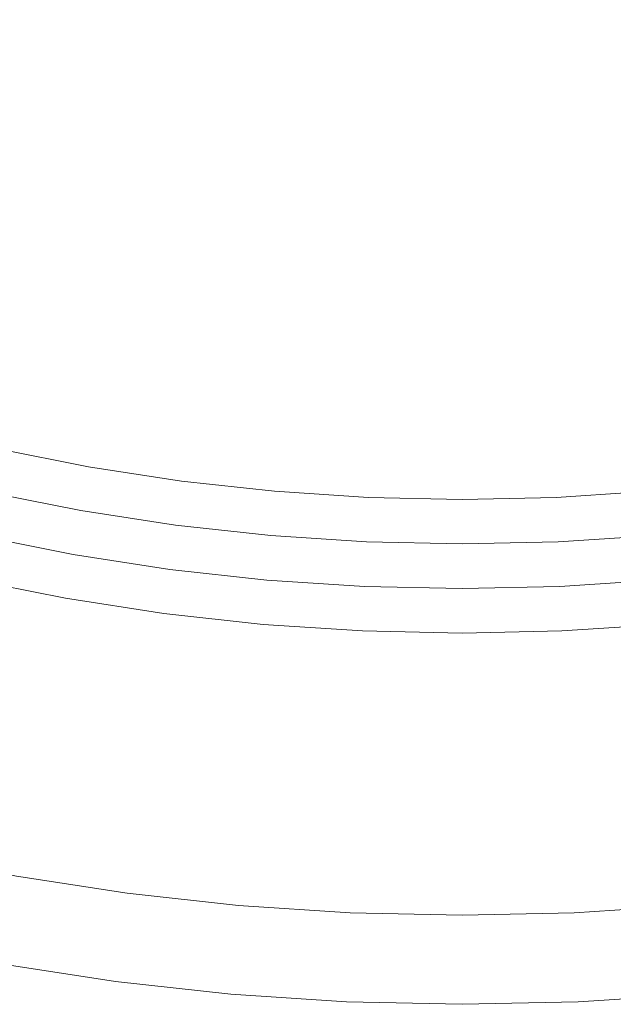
# Model space of a CAD drawing. Header units: millimetres. Extents: x -566 to 589, y -589 to 566.
# Tile 4 of 88: x 485 to 505, y -589 to -556. Entities that reach past the tile are written whole.
import ezdxf

# ---------------------------------------------------------------- set-up
doc = ezdxf.new("R2010")
doc.units = ezdxf.units.MM
doc.header["$LTSCALE"] = 50
doc.layers.add('ENERGY LIGHT RTP', color=7, linetype='Continuous', lineweight=5)

msp = doc.modelspace()

# ---------------------------------------------------------------- linework, layer by layer
at = {"layer": 'ENERGY LIGHT RTP', "color": 7, "linetype": 'Continuous', "lineweight": 5, "transparency": 33554687}
for points, invisible_edges in [([(474.651, -568.053, 1100), (484.721, -536.045, 7796.985), (486.307, -536.662, 7796.985)], 9), ([(486.307, -536.662, 7796.985), (474.854, -568.128, 1100), (474.651, -568.053, 1100)], 9), ([(474.854, -568.128, 1100), (486.307, -536.662, 7796.985), (487.919, -537.209, 7796.985), (477.85, -569.144, 1100)], 5), ([(477.85, -569.144, 1100), (487.919, -537.209, 7796.985), (489.553, -537.686, 7796.985), (480.887, -570.03, 1100)], 5), ([(480.887, -570.03, 1100), (489.553, -537.686, 7796.985), (491.207, -538.09, 7796.985), (483.959, -570.781, 1100)], 5), ([(483.959, -570.781, 1100), (491.207, -538.09, 7796.985), (492.876, -538.422, 7796.985), (487.061, -571.399, 1100)], 5), ([(487.061, -571.399, 1100), (492.876, -538.422, 7796.985), (494.558, -538.681, 7796.985), (490.188, -571.88, 1100)], 5), ([(490.188, -571.88, 1100), (494.558, -538.681, 7796.985), (496.251, -538.867, 7796.985), (493.332, -572.224, 1100)], 5), ([(505.97, -572.224, 1100), (503.051, -538.867, 7796.985), (504.743, -538.681, 7796.985), (509.114, -571.88, 1100)], 5), ([(471.178, -569.927, 1099.696), (485.286, -539.467, 7800), (483.578, -538.803, 7800)], 9), ([(493.332, -572.224, 1100), (496.251, -538.867, 7796.985), (497.949, -538.978, 7796.985), (496.489, -572.431, 1100)], 5), ([(496.489, -572.431, 1100), (497.949, -538.978, 7796.985), (499.651, -539.015, 7796.985), (499.651, -572.5, 1100)], 5), ([(499.651, -572.5, 1100), (499.651, -539.015, 7796.985), (501.353, -538.978, 7796.985), (502.813, -572.431, 1100)], 5), ([(502.813, -572.431, 1100), (501.353, -538.978, 7796.985), (503.051, -538.867, 7796.985), (505.97, -572.224, 1100)], 5), ([(471.178, -569.927, 1099.696), (472.04, -570.271, 1099.829), (485.286, -539.467, 7800)], 10), ([(472.04, -570.271, 1099.829), (472.908, -570.605, 1099.924), (485.286, -539.467, 7800)], 10), ([(472.908, -570.605, 1099.924), (473.779, -570.929, 1099.981), (485.286, -539.467, 7800)], 10), ([(473.779, -570.929, 1099.981), (473.828, -570.947, 1099.982), (485.286, -539.467, 7800)], 10), ([(485.286, -539.467, 7800), (473.828, -570.947, 1099.982), (474.651, -571.241, 1100)], 9), ([(474.651, -571.241, 1100), (487.021, -540.056, 7800), (485.286, -539.467, 7800)], 9), ([(474.651, -571.241, 1100), (476.948, -572.006, 1100), (487.021, -540.056, 7800)], 10), ([(480.11, -572.927, 1100), (488.781, -540.569, 7800), (487.021, -540.056, 7800), (476.948, -572.006, 1100)], 5), ([(483.31, -573.71, 1100), (490.56, -541.004, 7800), (488.781, -540.569, 7800), (480.11, -572.927, 1100)], 5), ([(486.541, -574.353, 1100), (492.358, -541.362, 7800), (490.56, -541.004, 7800), (483.31, -573.71, 1100)], 5), ([(489.796, -574.854, 1100), (494.169, -541.641, 7800), (492.358, -541.362, 7800), (486.541, -574.353, 1100)], 5), ([(493.071, -575.213, 1100), (495.99, -541.84, 7800), (494.169, -541.641, 7800), (489.796, -574.854, 1100)], 5), ([(509.506, -574.854, 1100), (505.133, -541.641, 7800), (503.311, -541.84, 7800), (506.231, -575.213, 1100)], 5), ([(496.358, -575.428, 1100), (497.819, -541.96, 7800), (495.99, -541.84, 7800), (493.071, -575.213, 1100)], 5), ([(499.651, -575.5, 1100), (499.651, -542, 7800), (497.819, -541.96, 7800), (496.358, -575.428, 1100)], 5), ([(502.944, -575.428, 1100), (501.483, -541.96, 7800), (499.651, -542, 7800), (499.651, -575.5, 1100)], 5), ([(506.231, -575.213, 1100), (503.311, -541.84, 7800), (501.483, -541.96, 7800), (502.944, -575.428, 1100)], 5), ([(486.541, -574.353, 1100), (483.31, -573.71, 1100), (483.959, -570.781, 1100), (487.061, -571.399, 1100)], 10), ([(487.061, -571.399, 1100), (490.188, -571.88, 1100), (489.796, -574.854, 1100), (486.541, -574.353, 1100)], 10), ([(490.188, -571.88, 1100), (493.332, -572.224, 1100), (493.071, -575.213, 1100), (489.796, -574.854, 1100)], 10), ([(496.358, -575.428, 1100), (493.071, -575.213, 1100), (493.332, -572.224, 1100), (496.489, -572.431, 1100)], 10), ([(502.813, -572.431, 1100), (505.97, -572.224, 1100), (506.231, -575.213, 1100), (502.944, -575.428, 1100)], 10), ([(486.801, -572.876, 800), (484.63, -585.186, -1700.015), (480.929, -584.45, -1700.015), (483.634, -572.246, 800)], 5), ([(482.985, -575.175, 800), (486.28, -575.83, 800), (486.801, -572.876, 800), (483.634, -572.246, 800)], 10), ([(496.489, -572.431, 1100), (499.651, -572.5, 1100), (499.651, -575.5, 1100), (496.358, -575.428, 1100)], 10), ([(502.944, -575.428, 1100), (499.651, -575.5, 1100), (499.651, -572.5, 1100), (502.813, -572.431, 1100)], 10), ([(489.992, -573.367, 800), (488.36, -585.76, -1700.015), (484.63, -585.186, -1700.015), (486.801, -572.876, 800)], 5), ([(486.28, -575.83, 800), (489.6, -576.341, 800), (489.992, -573.367, 800), (486.801, -572.876, 800)], 10), ([(493.201, -573.718, 800), (492.112, -586.171, -1700.015), (488.36, -585.76, -1700.015), (489.992, -573.367, 800)], 5), ([(493.201, -573.718, 800), (489.992, -573.367, 800), (489.6, -576.341, 800), (492.94, -576.707, 800)], 10), ([(496.423, -573.93, 800), (495.878, -586.418, -1700.015), (492.112, -586.171, -1700.015), (493.201, -573.718, 800)], 5), ([(492.94, -576.707, 800), (496.292, -576.927, 800), (496.423, -573.93, 800), (493.201, -573.718, 800)], 10), ([(506.1, -573.718, 800), (502.879, -573.93, 800), (503.01, -576.927, 800), (506.362, -576.707, 800)], 10), ([(506.1, -573.718, 800), (507.19, -586.171, -1700.015), (503.424, -586.418, -1700.015), (502.879, -573.93, 800)], 5), ([(499.651, -574, 800), (499.651, -586.5, -1700.015), (495.878, -586.418, -1700.015), (496.423, -573.93, 800)], 5), ([(499.651, -574, 800), (496.423, -573.93, 800), (496.292, -576.927, 800), (499.651, -577, 800)], 10), ([(499.651, -577, 800), (503.01, -576.927, 800), (502.879, -573.93, 800), (499.651, -574, 800)], 10), ([(502.879, -573.93, 800), (503.424, -586.418, -1700.015), (499.651, -586.5, -1700.015), (499.651, -574, 800)], 5), ([(482.985, -575.175, 800), (480.28, -587.378, -1700), (484.109, -588.14, -1700), (486.28, -575.83, 800)], 5), ([(486.28, -575.83, 800), (484.109, -588.14, -1700), (487.969, -588.734, -1700), (489.6, -576.341, 800)], 5), ([(489.6, -576.341, 800), (487.969, -588.734, -1700), (491.85, -589.159, -1700), (492.94, -576.707, 800)], 5), ([(492.94, -576.707, 800), (491.85, -589.159, -1700), (495.747, -589.415, -1700), (496.292, -576.927, 800)], 5), ([(503.01, -576.927, 800), (503.555, -589.415, -1700), (507.451, -589.159, -1700), (506.362, -576.707, 800)], 5), ([(496.292, -576.927, 800), (495.747, -589.415, -1700), (499.651, -589.5, -1700), (499.651, -577, 800)], 5), ([(499.651, -577, 800), (499.651, -589.5, -1700), (503.555, -589.415, -1700), (503.01, -576.927, 800)], 5), ([(487.969, -588.734, -1700), (484.109, -588.14, -1700), (484.63, -585.186, -1700.015), (488.36, -585.76, -1700.015)], 10), ([(491.85, -589.159, -1700), (487.969, -588.734, -1700), (488.36, -585.76, -1700.015), (492.112, -586.171, -1700.015)], 10), ([(495.747, -589.415, -1700), (491.85, -589.159, -1700), (492.112, -586.171, -1700.015), (495.878, -586.418, -1700.015)], 10), ([(499.651, -589.5, -1700), (495.747, -589.415, -1700), (495.878, -586.418, -1700.015), (499.651, -586.5, -1700.015)], 10), ([(503.555, -589.415, -1700), (499.651, -589.5, -1700), (499.651, -586.5, -1700.015), (503.424, -586.418, -1700.015)], 10), ([(507.451, -589.159, -1700), (503.555, -589.415, -1700), (503.424, -586.418, -1700.015), (507.19, -586.171, -1700.015)], 10)]:
    msp.add_3dface(points, dxfattribs=dict(at, invisible_edges=invisible_edges))

doc.saveas('drawing.dxf')
